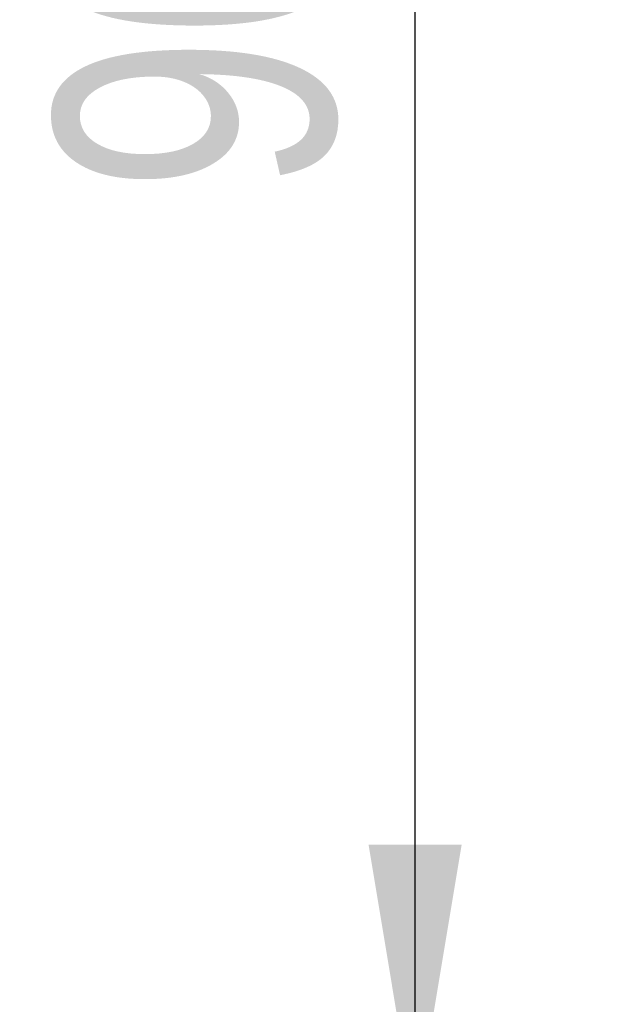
# Model space of a CAD drawing. Header units: millimetres. Extents: x 0 to 420, y 0 to 297.
# Tile 116 of 119: x 318.09 to 324.34, y 202.98 to 213.55. Entities that reach past the tile are written whole.
import ezdxf

# ---------------------------------------------------------------- set-up
doc = ezdxf.new("R2010")
doc.units = ezdxf.units.MM
doc.layers.add('QUOTE', color=174, linetype='Continuous')
doc.styles.add('SLDTEXTSTYLE3', font='TXT', dxfattribs={"width": 0.75})
doc.dimstyles.new('SLDDIMSTYLE0', dxfattribs={"dimtxt": 3, "dimasz": 3, "dimexe": 0, "dimexo": 0.0625, "dimgap": 0.75, "dimtad": 1, "dimlfac": 30.31081, "dimrnd": 1e-09, "dimzin": 12, "dimdsep": 46, "dimtxsty": 'SLDTEXTSTYLE3', "dimsah": 1, "dimcen": 0.09, "dimadec": 0, "dimazin": 3, "dimtfac": 1, "dimtdec": 3, "dimtofl": 0, "dimtmove": 0, "dimatfit": 3, "dimfxl": 0, "dimfrac": 2, "dimtolj": 1, "dimtzin": 12, "dimarcsym": 0})

# ---------------------------------------------------------------- blocks, each defined once
blk = doc.blocks.new('_D_2')
at = {"layer": 'QUOTE'}
for p, q in [((316.319, 231.683), (324.339, 231.683)), ((322.339, 201.69), (322.339, 231.683)), ((320.346, 201.69), (324.339, 201.69))]:
    blk.add_line(p, q, dxfattribs=at)
for points in [[(322.339, 231.683), (321.839, 228.683), (322.839, 228.683)], [(322.339, 201.69), (322.839, 204.69), (321.839, 204.69)]]:
    blk.add_solid(points, dxfattribs=at)
at = {"layer": 'QUOTE', "insert": (318.472, 211.699), "char_height": 3, "attachment_point": 1, "rotation": 90, "style": 'SLDTEXTSTYLE3'}
blk.add_mtext('909,1', dxfattribs=at)

msp = doc.modelspace()

# ---------------------------------------------------------------- dimensions: what is measured, and where the dimension line sits
at = {"layer": 'QUOTE'}
dim = msp.add_linear_dim(base=(322.33917, 231.68288), p1=(318.34555, 201.69028), p2=(314.31854, 231.68288), angle=90, dimstyle='SLDDIMSTYLE0', dxfattribs=at)
dim.commit()
dim.dimension.update_dxf_attribs({"geometry": '_D_2', "text_midpoint": (322.33917, 216.68658), "dimtype": 160})

doc.saveas('drawing.dxf')
